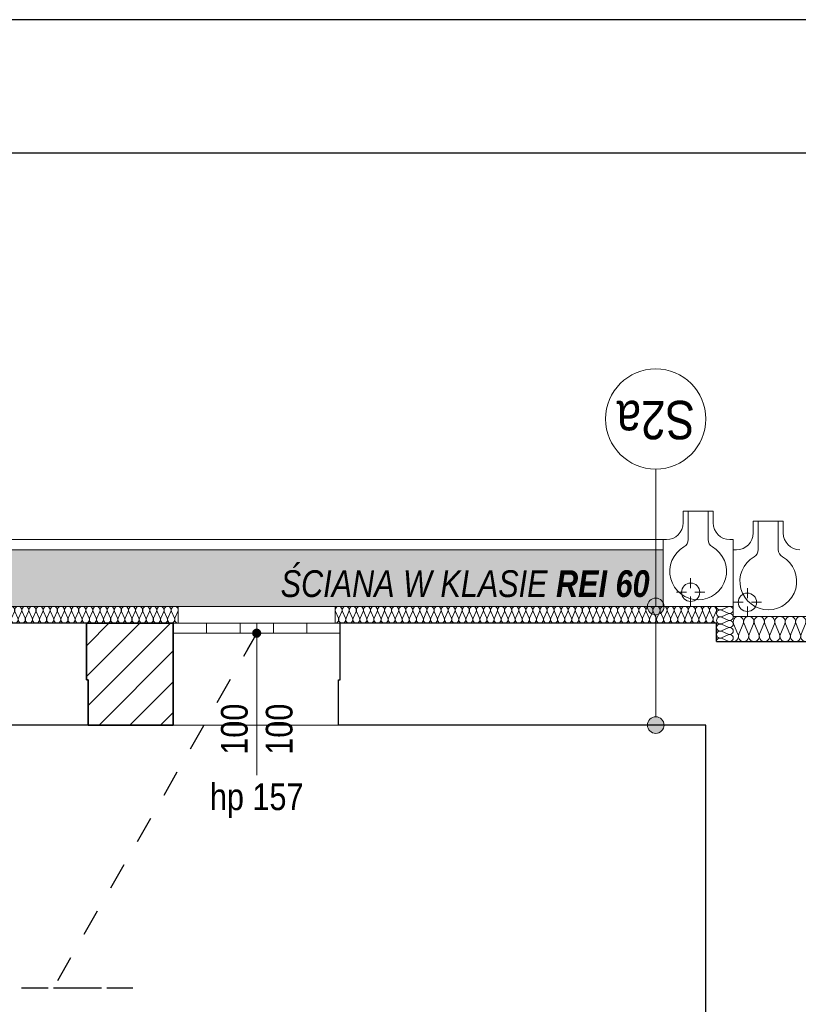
# Model space of a CAD drawing. Extents: x -543332 to -314699, y -9028 to 155584.
# Tile 18 of 256: x -493058 to -488393, y 42765 to 48661. Entities that reach past the tile are written whole.
import ezdxf

# ---------------------------------------------------------------- set-up
doc = ezdxf.new("R2010")
doc.units = 0
doc.header["$MEASUREMENT"] = 0
doc.linetypes.add('Przerywana', pattern=[320, 160, -160])
doc.layers.get('0').update_dxf_attribs({"color": 8})
for name, color, linetype in [('$ IE Tabela', 7, 'Continuous'), ('Arch ocieplenie', 8, 'Continuous'), ('Arch opisy', 8, 'Continuous'), ('Arch zmurowania', 8, 'Continuous')]:
    doc.layers.add(name, color=color, linetype=linetype)
for name, color, linetype, lineweight in [('Arch ocieplenie_Nr_Pióra__44', 8, 'Continuous', 9), ('Arch okna_Nr_Pióra__82', 8, 'Continuous', 20), ('Arch okna_Nr_Pióra__9', 8, 'Continuous', 9), ('Arch opisy_Nr_Pióra__1', 8, 'Continuous', 25), ('Arch opisy_Nr_Pióra__21', 8, 'Continuous', 9), ('Arch teren_Nr_Pióra__5', 8, 'Continuous', 13), ('Arch teren_Nr_Pióra__9', 8, 'Continuous', 9), ('Arch wykończenie_Nr_Pióra__3', 8, 'Continuous', 18), ('Arch zmurowania_Nr_Pióra__21', 8, 'Continuous', 9), ('Arch zmurowania_Nr_Pióra__27', 8, 'Continuous', 35), ('INWENT DACH_Nr_Pióra__21', 8, 'Continuous', 9), ('INWENT WYMIARY_Nr_Pióra__21', 8, 'Continuous', 9), ('INWENT. OKNA_Nr_Pióra__21', 8, 'Continuous', 9), ('INWENT. OKNA_Nr_Pióra__5', 8, 'Continuous', 13), ('INWENT.ŚCIANY_Nr_Pióra__1', 8, 'Continuous', 25), ('INWENT.ŚCIANY_Nr_Pióra__21', 8, 'Continuous', 9)]:
    doc.layers.add(name, color=color, linetype=linetype, lineweight=lineweight)
doc.styles.add('GENERATED_STYLE_1', font='ARIALN.TTF')
doc.styles.add('GENERATED_STYLE_7', font='ARIALN.TTF')
doc.dimstyles.new('GENERATED_STYLE__11', dxfattribs={"dimtxt": 0.18, "dimasz": 109.44, "dimexe": 0.18, "dimexo": 0.0625, "dimgap": 0.09, "dimtad": 0, "dimtih": 1, "dimtoh": 1, "dimdec": 4, "dimzin": 0, "dimdsep": 46, "dimcen": 0.09, "dimadec": 0, "dimazin": 0, "dimtfac": 1, "dimtdec": 4, "dimtmove": 0, "dimatfit": 3, "dimldrblk": 'ARROWHEAD_11', "dimfxl": 1, "dimtolj": 1, "dimtzin": 0, "dimarcsym": 0})
pattern_1 = [(45, (0, 0), (-91.923878, 91.923878), [])]

# ---------------------------------------------------------------- blocks, each defined once
blk = doc.blocks.new('Izolacja cieplna 14_61', base_point=(-488783.3, 44937.6))
at = {"layer": 'Arch ocieplenie_Nr_Pióra__44', "linetype": 'Continuous'}
for p, q in [((-488780.7, 45042.9), (-488754.8, 44982.3)), ((-488749.6, 44982.3), (-488723.7, 45042.9)), ((-488718.5, 45042.9), (-488692.6, 44982.3)), ((-488687.3, 44982.3), (-488661.4, 45042.9)), ((-488656.2, 45042.9), (-488630.3, 44982.3)), ((-488625.1, 44982.3), (-488599.2, 45042.9)), ((-488594, 45042.9), (-488568.1, 44982.3)), ((-488562.8, 44982.3), (-488536.9, 45042.9)), ((-488531.7, 45042.9), (-488505.8, 44982.3)), ((-488500.6, 44982.3), (-488474.7, 45042.9)), ((-488469.5, 45042.9), (-488443.6, 44982.3)), ((-488438.3, 44982.3), (-488412.4, 45042.9)), ((-488407.2, 45042.9), (-488381.3, 44982.3)), ((-488376.1, 44982.3), (-488350.2, 45042.9)), ((-488345, 45042.9), (-488319.1, 44982.3)), ((-488313.8, 44982.3), (-488287.9, 45042.9)), ((-488282.7, 45042.9), (-488256.8, 44982.3)), ((-488251.6, 44982.3), (-488225.7, 45042.9)), ((-488220.5, 45042.9), (-488194.6, 44982.3)), ((-488189.3, 44982.3), (-488163.4, 45042.9)), ((-488158.2, 45042.9), (-488132.3, 44982.3)), ((-488127.1, 44982.3), (-488101.2, 45042.9)), ((-488096, 45042.9), (-488070.1, 44982.3)), ((-488064.8, 44982.3), (-488038.9, 45042.9)), ((-488033.7, 45042.9), (-488007.8, 44982.3)), ((-488002.6, 44982.3), (-487976.7, 45042.9)), ((-487971.5, 45042.9), (-487945.6, 44982.3)), ((-487940.3, 44982.3), (-487914.4, 45042.9)), ((-487909.2, 45042.9), (-487883.3, 44982.3)), ((-487878.1, 44982.3), (-487852.2, 45042.9)), ((-487847, 45042.9), (-487821.1, 44982.3)), ((-487815.8, 44982.3), (-487789.9, 45042.9)), ((-487784.7, 45042.9), (-487758.8, 44982.3)), ((-487753.6, 44982.3), (-487727.7, 45042.9)), ((-487722.5, 45042.9), (-487696.6, 44982.3)), ((-487691.3, 44982.3), (-487665.4, 45042.9)), ((-487660.2, 45042.9), (-487634.3, 44982.3)), ((-487629.1, 44982.3), (-487603.2, 45042.9)), ((-487598, 45042.9), (-487572.1, 44982.3)), ((-487566.8, 44982.3), (-487540.9, 45042.9))]:
    blk.add_line(p, q, dxfattribs=at)
for centre, start_param, end_param in [((-488752.2, 45055.7), 4.299595, 8.266775), ((-488690, 45055.7), 4.299595, 8.266775), ((-488627.7, 45055.7), 4.299595, 8.266775), ((-488565.5, 45055.7), 4.299595, 8.266775), ((-488503.2, 45055.7), 4.299595, 8.266775), ((-488441, 45055.7), 4.299595, 8.266775), ((-488378.7, 45055.7), 4.299595, 8.266775), ((-488316.5, 45055.7), 4.299595, 8.266775), ((-488254.2, 45055.7), 4.299595, 8.266775), ((-488192, 45055.7), 4.299595, 8.266775), ((-488129.7, 45055.7), 4.299595, 8.266775), ((-488067.5, 45055.7), 4.299595, 8.266775), ((-488005.2, 45055.7), 4.299595, 8.266775), ((-487943, 45055.7), 4.299595, 8.266775), ((-487880.7, 45055.7), 4.299595, 8.266775), ((-487818.5, 45055.7), 4.299595, 8.266775), ((-487756.2, 45055.7), 4.299595, 8.266775), ((-487694, 45055.7), 4.299595, 8.266775), ((-487631.7, 45055.7), 4.299595, 8.266775), ((-487569.5, 45055.7), 4.299595, 8.266775), ((-488783.3, 44969.5), 3.141593, 5.125182), ((-488721.1, 44969.5), 1.158004, 5.125183), ((-488658.8, 44969.5), 1.158004, 5.125183), ((-488596.6, 44969.5), 1.158004, 5.125183), ((-488534.3, 44969.5), 1.158004, 5.125183), ((-488472.1, 44969.5), 1.158004, 5.125183), ((-488409.8, 44969.5), 1.158004, 5.125183), ((-488347.6, 44969.5), 1.158004, 5.125183), ((-488285.3, 44969.5), 1.158004, 5.125183), ((-488223.1, 44969.5), 1.158004, 5.125183), ((-488160.8, 44969.5), 1.158004, 5.125183), ((-488098.6, 44969.5), 1.158004, 5.125183), ((-488036.3, 44969.5), 1.158004, 5.125183), ((-487974.1, 44969.5), 1.158004, 5.125183), ((-487911.8, 44969.5), 1.158004, 5.125183), ((-487849.6, 44969.5), 1.158004, 5.125183), ((-487787.3, 44969.5), 1.158004, 5.125183), ((-487725.1, 44969.5), 1.158004, 5.125183), ((-487662.8, 44969.5), 1.158004, 5.125183), ((-487600.6, 44969.5), 1.158004, 5.125183), ((-487538.3, 44969.5), 1.158004, 3.141593)]:
    blk.add_ellipse(centre, major_axis=(0, 31.9), ratio=0.975653, start_param=start_param, end_param=end_param, dxfattribs=at)
blk = doc.blocks.new('Izolacja cieplna 14_62', base_point=(-491168.3, 45047.6))
at = {"layer": 'Arch ocieplenie_Nr_Pióra__44', "linetype": 'Continuous'}
for p, q in [((-491166.5, 45117.8), (-491148.9, 45077.4)), ((-491145.4, 45077.4), (-491127.8, 45117.8)), ((-491124.2, 45117.8), (-491106.6, 45077.4)), ((-491103.1, 45077.4), (-491085.5, 45117.8)), ((-491081.9, 45117.8), (-491064.3, 45077.4)), ((-491060.8, 45077.4), (-491043.2, 45117.8)), ((-491039.6, 45117.8), (-491022, 45077.4)), ((-491018.4, 45077.4), (-491000.8, 45117.8)), ((-490997.3, 45117.8), (-490979.7, 45077.4)), ((-490976.1, 45077.4), (-490958.5, 45117.8)), ((-490955, 45117.8), (-490937.4, 45077.4)), ((-490933.8, 45077.4), (-490916.2, 45117.8)), ((-490912.7, 45117.8), (-490895.1, 45077.4)), ((-490891.5, 45077.4), (-490873.9, 45117.8)), ((-490870.3, 45117.8), (-490852.7, 45077.4)), ((-490849.2, 45077.4), (-490831.6, 45117.8)), ((-490828, 45117.8), (-490810.4, 45077.4)), ((-490806.9, 45077.4), (-490789.3, 45117.8)), ((-490785.7, 45117.8), (-490768.1, 45077.4)), ((-490764.6, 45077.4), (-490747, 45117.8)), ((-490743.4, 45117.8), (-490725.8, 45077.4)), ((-490722.2, 45077.4), (-490704.6, 45117.8)), ((-490701.1, 45117.8), (-490683.5, 45077.4)), ((-490679.9, 45077.4), (-490662.3, 45117.8)), ((-490658.8, 45117.8), (-490641.2, 45077.4)), ((-490637.6, 45077.4), (-490620, 45117.8)), ((-490616.5, 45117.8), (-490598.9, 45077.4)), ((-490595.3, 45077.4), (-490577.7, 45117.8)), ((-490574.1, 45117.8), (-490556.5, 45077.4)), ((-490553, 45077.4), (-490535.4, 45117.8)), ((-490531.8, 45117.8), (-490514.2, 45077.4)), ((-490510.7, 45077.4), (-490493.1, 45117.8)), ((-490489.5, 45117.8), (-490471.9, 45077.4)), ((-490468.4, 45077.4), (-490450.8, 45117.8)), ((-490447.2, 45117.8), (-490429.6, 45077.4)), ((-490426, 45077.4), (-490408.4, 45117.8)), ((-490404.9, 45117.8), (-490387.3, 45077.4)), ((-490383.7, 45077.4), (-490366.1, 45117.8)), ((-490362.6, 45117.8), (-490345, 45077.4)), ((-490341.4, 45077.4), (-490323.8, 45117.8)), ((-490320.3, 45117.8), (-490302.6, 45077.4)), ((-490299.1, 45077.4), (-490281.5, 45117.8)), ((-490277.9, 45117.8), (-490260.3, 45077.4)), ((-490256.8, 45077.4), (-490239.2, 45117.8)), ((-490235.6, 45117.8), (-490218, 45077.4)), ((-490214.5, 45077.4), (-490196.9, 45117.8)), ((-490193.3, 45117.8), (-490175.7, 45077.4)), ((-490172.2, 45077.4), (-490154.5, 45117.8)), ((-490151, 45117.8), (-490133.4, 45077.4)), ((-490129.8, 45077.4), (-490112.2, 45117.8)), ((-490108.7, 45117.8), (-490091.1, 45077.4)), ((-490087.5, 45077.4), (-490069.9, 45117.8)), ((-490066.4, 45117.8), (-490048.8, 45077.4)), ((-490045.2, 45077.4), (-490027.6, 45117.8)), ((-490024, 45117.8), (-490006.4, 45077.4)), ((-490002.9, 45077.4), (-489985.3, 45117.8)), ((-489981.7, 45117.8), (-489964.1, 45077.4)), ((-489960.6, 45077.4), (-489943, 45117.8)), ((-489939.4, 45117.8), (-489921.8, 45077.4)), ((-489918.3, 45077.4), (-489900.7, 45117.8)), ((-489897.1, 45117.8), (-489879.5, 45077.4)), ((-489875.9, 45077.4), (-489858.3, 45117.8)), ((-489854.8, 45117.8), (-489837.2, 45077.4)), ((-489833.6, 45077.4), (-489816, 45117.8)), ((-489812.5, 45117.8), (-489794.9, 45077.4)), ((-489791.3, 45077.4), (-489773.7, 45117.8)), ((-489770.2, 45117.8), (-489752.6, 45077.4)), ((-489749, 45077.4), (-489731.4, 45117.8)), ((-489727.8, 45117.8), (-489710.2, 45077.4)), ((-489706.7, 45077.4), (-489689.1, 45117.8)), ((-489685.5, 45117.8), (-489667.9, 45077.4)), ((-489664.4, 45077.4), (-489646.8, 45117.8)), ((-489643.2, 45117.8), (-489625.6, 45077.4)), ((-489622.1, 45077.4), (-489604.5, 45117.8)), ((-489600.9, 45117.8), (-489583.3, 45077.4)), ((-489579.7, 45077.4), (-489562.1, 45117.8)), ((-489558.6, 45117.8), (-489541, 45077.4)), ((-489537.4, 45077.4), (-489519.8, 45117.8)), ((-489516.3, 45117.8), (-489498.7, 45077.4)), ((-489495.1, 45077.4), (-489477.5, 45117.8)), ((-489474, 45117.8), (-489456.4, 45077.4)), ((-489452.8, 45077.4), (-489435.2, 45117.8)), ((-489431.6, 45117.8), (-489414, 45077.4)), ((-489410.5, 45077.4), (-489392.9, 45117.8)), ((-489389.3, 45117.8), (-489371.7, 45077.4)), ((-489368.2, 45077.4), (-489350.6, 45117.8)), ((-489347, 45117.8), (-489329.4, 45077.4)), ((-489325.9, 45077.4), (-489308.3, 45117.8)), ((-489304.7, 45117.8), (-489287.1, 45077.4)), ((-489283.5, 45077.4), (-489265.9, 45117.8)), ((-489262.4, 45117.8), (-489244.8, 45077.4)), ((-489241.2, 45077.4), (-489223.6, 45117.8)), ((-489220.1, 45117.8), (-489202.5, 45077.4)), ((-489198.9, 45077.4), (-489181.3, 45117.8)), ((-489177.8, 45117.8), (-489160.1, 45077.4)), ((-489156.6, 45077.4), (-489139, 45117.8)), ((-489135.4, 45117.8), (-489117.8, 45077.4)), ((-489114.3, 45077.4), (-489096.7, 45117.8)), ((-489093.1, 45117.8), (-489075.5, 45077.4)), ((-489072, 45077.4), (-489054.4, 45117.8)), ((-489050.8, 45117.8), (-489033.2, 45077.4)), ((-489029.7, 45077.4), (-489012, 45117.8)), ((-489008.5, 45117.8), (-488990.9, 45077.4)), ((-488987.3, 45077.4), (-488969.7, 45117.8)), ((-488966.2, 45117.8), (-488948.6, 45077.4)), ((-488945, 45077.4), (-488927.4, 45117.8)), ((-488923.9, 45117.8), (-488906.3, 45077.4)), ((-488902.7, 45077.4), (-488885.1, 45117.8))]:
    blk.add_line(p, q, dxfattribs=at)
for centre, start_param, end_param in [((-491147.2, 45126.4), 4.299595, 8.266775), ((-491104.9, 45126.4), 4.299595, 8.266775), ((-491062.5, 45126.4), 4.299595, 8.266775), ((-491020.2, 45126.4), 4.299595, 8.266775), ((-490977.9, 45126.4), 4.299595, 8.266775), ((-490935.6, 45126.4), 4.299595, 8.266775), ((-490893.3, 45126.4), 4.299595, 8.266775), ((-490851, 45126.4), 4.299595, 8.266775), ((-490808.6, 45126.4), 4.299595, 8.266775), ((-490766.3, 45126.4), 4.299595, 8.266775), ((-490724, 45126.4), 4.299595, 8.266775), ((-490681.7, 45126.4), 4.299595, 8.266775), ((-490639.4, 45126.4), 4.299595, 8.266775), ((-490597.1, 45126.4), 4.299595, 8.266775), ((-490554.8, 45126.4), 4.299595, 8.266775), ((-490512.4, 45126.4), 4.299595, 8.266775), ((-490470.1, 45126.4), 4.299595, 8.266775), ((-490427.8, 45126.4), 4.299595, 8.266775), ((-490385.5, 45126.4), 4.299595, 8.266775), ((-490343.2, 45126.4), 4.299595, 8.266775), ((-490300.9, 45126.4), 4.299595, 8.266775), ((-490258.6, 45126.4), 4.299595, 8.266775), ((-490216.2, 45126.4), 4.299595, 8.266775), ((-490173.9, 45126.4), 4.299595, 8.266775), ((-490131.6, 45126.4), 4.299595, 8.266775), ((-490089.3, 45126.4), 4.299595, 8.266775), ((-490047, 45126.4), 4.299595, 8.266775), ((-490004.7, 45126.4), 4.299595, 8.266775), ((-489962.4, 45126.4), 4.299595, 8.266775), ((-489920, 45126.4), 4.299595, 8.266775), ((-489877.7, 45126.4), 4.299595, 8.266775), ((-489835.4, 45126.4), 4.299595, 8.266775), ((-489793.1, 45126.4), 4.299595, 8.266775), ((-489750.8, 45126.4), 4.299595, 8.266775), ((-489708.5, 45126.4), 4.299595, 8.266775), ((-489666.1, 45126.4), 4.299595, 8.266775), ((-489623.8, 45126.4), 4.299595, 8.266775), ((-489581.5, 45126.4), 4.299595, 8.266775), ((-489539.2, 45126.4), 4.299595, 8.266775), ((-489496.9, 45126.4), 4.299595, 8.266775), ((-489454.6, 45126.4), 4.299595, 8.266775), ((-489412.3, 45126.4), 4.299595, 8.266775), ((-489369.9, 45126.4), 4.299595, 8.266775), ((-489327.6, 45126.4), 4.299595, 8.266775), ((-489285.3, 45126.4), 4.299595, 8.266775), ((-489243, 45126.4), 4.299595, 8.266775), ((-489200.7, 45126.4), 4.299595, 8.266775), ((-489158.4, 45126.4), 4.299595, 8.266775), ((-489116.1, 45126.4), 4.299595, 8.266775), ((-489073.7, 45126.4), 4.299595, 8.266775), ((-489031.4, 45126.4), 4.299595, 8.266775), ((-488989.1, 45126.4), 4.299595, 8.266775), ((-488946.8, 45126.4), 4.299595, 8.266775), ((-488904.5, 45126.4), 4.299595, 8.266775), ((-491168.3, 45068.9), 3.141593, 5.125182), ((-491126, 45068.9), 1.158004, 5.125183), ((-491083.7, 45068.9), 1.158004, 5.125183), ((-491041.4, 45068.9), 1.158004, 5.125183), ((-490999.1, 45068.9), 1.158004, 5.125183), ((-490956.8, 45068.9), 1.158004, 5.125183), ((-490914.4, 45068.9), 1.158004, 5.125183), ((-490872.1, 45068.9), 1.158004, 5.125183), ((-490829.8, 45068.9), 1.158004, 5.125183), ((-490787.5, 45068.9), 1.158004, 5.125183), ((-490745.2, 45068.9), 1.158004, 5.125183), ((-490702.9, 45068.9), 1.158004, 5.125183), ((-490660.5, 45068.9), 1.158004, 5.125183), ((-490618.2, 45068.9), 1.158004, 5.125183), ((-490575.9, 45068.9), 1.158004, 5.125183), ((-490533.6, 45068.9), 1.158004, 5.125183), ((-490491.3, 45068.9), 1.158004, 5.125183), ((-490449, 45068.9), 1.158004, 5.125183), ((-490406.7, 45068.9), 1.158004, 5.125183), ((-490364.3, 45068.9), 1.158004, 5.125183), ((-490322, 45068.9), 1.158004, 5.125183), ((-490279.7, 45068.9), 1.158004, 5.125183), ((-490237.4, 45068.9), 1.158004, 5.125183), ((-490195.1, 45068.9), 1.158004, 5.125183), ((-490152.8, 45068.9), 1.158004, 5.125183), ((-490110.5, 45068.9), 1.158004, 5.125183), ((-490068.1, 45068.9), 1.158004, 5.125183), ((-490025.8, 45068.9), 1.158004, 5.125183), ((-489983.5, 45068.9), 1.158004, 5.125183), ((-489941.2, 45068.9), 1.158004, 5.125183), ((-489898.9, 45068.9), 1.158004, 5.125183), ((-489856.6, 45068.9), 1.158004, 5.125183), ((-489814.3, 45068.9), 1.158004, 5.125183), ((-489771.9, 45068.9), 1.158004, 5.125183), ((-489729.6, 45068.9), 1.158004, 5.125183), ((-489687.3, 45068.9), 1.158004, 5.125183), ((-489645, 45068.9), 1.158004, 5.125183), ((-489602.7, 45068.9), 1.158004, 5.125183), ((-489560.4, 45068.9), 1.158004, 5.125183), ((-489518, 45068.9), 1.158004, 5.125183), ((-489475.7, 45068.9), 1.158004, 5.125183), ((-489433.4, 45068.9), 1.158004, 5.125183), ((-489391.1, 45068.9), 1.158004, 5.125183), ((-489348.8, 45068.9), 1.158004, 5.125183), ((-489306.5, 45068.9), 1.158004, 5.125183), ((-489264.2, 45068.9), 1.158004, 5.125183), ((-489221.8, 45068.9), 1.158004, 5.125183), ((-489179.5, 45068.9), 1.158004, 5.125183), ((-489137.2, 45068.9), 1.158004, 5.125183), ((-489094.9, 45068.9), 1.158004, 5.125183), ((-489052.6, 45068.9), 1.158004, 5.125183), ((-489010.3, 45068.9), 1.158004, 5.125183), ((-488968, 45068.9), 1.158004, 5.125183), ((-488925.6, 45068.9), 1.158004, 5.125183), ((-488883.3, 45068.9), 1.158004, 3.141593)]:
    blk.add_ellipse(centre, major_axis=(0, 21.3), ratio=0.994809, start_param=start_param, end_param=end_param, dxfattribs=at)
blk = doc.blocks.new('Izolacja cieplna 14_63', base_point=(-488883.3, 45147.6))
at = {"layer": 'Arch ocieplenie_Nr_Pióra__44', "linetype": 'Continuous'}
for p, q in [((-488813.1, 45145.9), (-488853.5, 45128.4)), ((-488853.5, 45124.9), (-488813.1, 45107.4)), ((-488813.1, 45103.9), (-488853.5, 45086.4)), ((-488853.5, 45082.9), (-488813.1, 45065.4)), ((-488813.1, 45061.9), (-488853.5, 45044.4)), ((-488853.5, 45040.9), (-488813.1, 45023.4)), ((-488813.1, 45019.9), (-488853.5, 45002.4)), ((-488853.5, 44998.9), (-488813.1, 44981.4)), ((-488813.1, 44977.9), (-488853.5, 44960.4)), ((-488853.5, 44956.9), (-488813.1, 44939.4))]:
    blk.add_line(p, q, dxfattribs=at)
for centre, start_param, end_param in [((-488862.1, 45105.6), 1.158004, 5.125183), ((-488862.1, 45147.6), 3.141593, 5.125182), ((-488804.6, 45126.6), 4.299595, 8.266775), ((-488804.6, 45084.6), 4.299595, 8.266775), ((-488862.1, 45063.6), 1.158004, 5.125183), ((-488862.1, 45021.6), 1.158004, 5.125183), ((-488804.6, 45042.6), 4.299595, 8.266775), ((-488862.1, 44979.6), 1.158004, 5.125183), ((-488804.6, 45000.6), 4.299595, 8.266775), ((-488862.1, 44937.6), 1.158004, 3.141593), ((-488804.6, 44958.6), 4.299595, 8.266775)]:
    blk.add_ellipse(centre, major_axis=(21.3, 0), ratio=0.987408, start_param=start_param, end_param=end_param, dxfattribs=at)
blk = doc.blocks.new('Izolacja cieplna 14_64', base_point=(-495048.3, 45047.6))
at = {"layer": 'Arch ocieplenie_Nr_Pióra__44', "linetype": 'Continuous'}
for p, q in [((-495046.5, 45117.8), (-495028.8, 45077.4)), ((-495025.2, 45077.4), (-495007.5, 45117.8)), ((-495003.9, 45117.8), (-494986.2, 45077.4)), ((-494982.6, 45077.4), (-494964.9, 45117.8)), ((-494961.3, 45117.8), (-494943.6, 45077.4)), ((-494940, 45077.4), (-494922.3, 45117.8)), ((-494918.7, 45117.8), (-494901, 45077.4)), ((-494897.4, 45077.4), (-494879.7, 45117.8)), ((-494876.1, 45117.8), (-494858.4, 45077.4)), ((-494854.8, 45077.4), (-494837.1, 45117.8)), ((-494833.5, 45117.8), (-494815.8, 45077.4)), ((-494812.2, 45077.4), (-494794.5, 45117.8)), ((-494790.9, 45117.8), (-494773.2, 45077.4)), ((-494769.6, 45077.4), (-494751.9, 45117.8)), ((-494748.3, 45117.8), (-494730.5, 45077.4)), ((-494727, 45077.4), (-494709.2, 45117.8)), ((-494705.7, 45117.8), (-494687.9, 45077.4)), ((-494684.4, 45077.4), (-494666.6, 45117.8)), ((-494663.1, 45117.8), (-494645.3, 45077.4)), ((-494641.8, 45077.4), (-494624, 45117.8)), ((-494620.4, 45117.8), (-494602.7, 45077.4)), ((-494599.1, 45077.4), (-494581.4, 45117.8)), ((-494577.8, 45117.8), (-494560.1, 45077.4)), ((-494556.5, 45077.4), (-494538.8, 45117.8)), ((-494535.2, 45117.8), (-494517.5, 45077.4)), ((-494513.9, 45077.4), (-494496.2, 45117.8)), ((-494492.6, 45117.8), (-494474.9, 45077.4)), ((-494471.3, 45077.4), (-494453.6, 45117.8)), ((-494450, 45117.8), (-494432.3, 45077.4)), ((-494428.7, 45077.4), (-494411, 45117.8)), ((-494407.4, 45117.8), (-494389.7, 45077.4)), ((-494386.1, 45077.4), (-494368.4, 45117.8)), ((-494364.8, 45117.8), (-494347.1, 45077.4)), ((-494343.5, 45077.4), (-494325.8, 45117.8)), ((-494322.2, 45117.8), (-494304.5, 45077.4)), ((-494300.9, 45077.4), (-494283.2, 45117.8)), ((-494279.6, 45117.8), (-494261.9, 45077.4)), ((-494258.3, 45077.4), (-494240.6, 45117.8)), ((-494237, 45117.8), (-494219.2, 45077.4)), ((-494215.7, 45077.4), (-494197.9, 45117.8)), ((-494194.4, 45117.8), (-494176.6, 45077.4)), ((-494173.1, 45077.4), (-494155.3, 45117.8)), ((-494151.8, 45117.8), (-494134, 45077.4)), ((-494130.4, 45077.4), (-494112.7, 45117.8)), ((-494109.1, 45117.8), (-494091.4, 45077.4)), ((-494087.8, 45077.4), (-494070.1, 45117.8)), ((-494066.5, 45117.8), (-494048.8, 45077.4)), ((-494045.2, 45077.4), (-494027.5, 45117.8)), ((-494023.9, 45117.8), (-494006.2, 45077.4)), ((-494002.6, 45077.4), (-493984.9, 45117.8)), ((-493981.3, 45117.8), (-493963.6, 45077.4)), ((-493960, 45077.4), (-493942.3, 45117.8)), ((-493938.7, 45117.8), (-493921, 45077.4)), ((-493917.4, 45077.4), (-493899.7, 45117.8)), ((-493896.1, 45117.8), (-493878.4, 45077.4)), ((-493874.8, 45077.4), (-493857.1, 45117.8)), ((-493853.5, 45117.8), (-493835.8, 45077.4)), ((-493832.2, 45077.4), (-493814.5, 45117.8)), ((-493810.9, 45117.8), (-493793.2, 45077.4)), ((-493789.6, 45077.4), (-493771.9, 45117.8)), ((-493768.3, 45117.8), (-493750.5, 45077.4)), ((-493747, 45077.4), (-493729.2, 45117.8)), ((-493725.7, 45117.8), (-493707.9, 45077.4)), ((-493704.4, 45077.4), (-493686.6, 45117.8)), ((-493683.1, 45117.8), (-493665.3, 45077.4)), ((-493661.8, 45077.4), (-493644, 45117.8)), ((-493640.4, 45117.8), (-493622.7, 45077.4)), ((-493619.1, 45077.4), (-493601.4, 45117.8)), ((-493597.8, 45117.8), (-493580.1, 45077.4)), ((-493576.5, 45077.4), (-493558.8, 45117.8)), ((-493555.2, 45117.8), (-493537.5, 45077.4)), ((-493533.9, 45077.4), (-493516.2, 45117.8)), ((-493512.6, 45117.8), (-493494.9, 45077.4)), ((-493491.3, 45077.4), (-493473.6, 45117.8)), ((-493470, 45117.8), (-493452.3, 45077.4)), ((-493448.7, 45077.4), (-493431, 45117.8)), ((-493427.4, 45117.8), (-493409.7, 45077.4)), ((-493406.1, 45077.4), (-493388.4, 45117.8)), ((-493384.8, 45117.8), (-493367.1, 45077.4)), ((-493363.5, 45077.4), (-493345.8, 45117.8)), ((-493342.2, 45117.8), (-493324.5, 45077.4)), ((-493320.9, 45077.4), (-493303.2, 45117.8)), ((-493299.6, 45117.8), (-493281.9, 45077.4)), ((-493278.3, 45077.4), (-493260.6, 45117.8)), ((-493257, 45117.8), (-493239.2, 45077.4)), ((-493235.7, 45077.4), (-493217.9, 45117.8)), ((-493214.4, 45117.8), (-493196.6, 45077.4)), ((-493193.1, 45077.4), (-493175.3, 45117.8)), ((-493171.8, 45117.8), (-493154, 45077.4)), ((-493150.4, 45077.4), (-493132.7, 45117.8)), ((-493129.1, 45117.8), (-493111.4, 45077.4)), ((-493107.8, 45077.4), (-493090.1, 45117.8)), ((-493086.5, 45117.8), (-493068.8, 45077.4)), ((-493065.2, 45077.4), (-493047.5, 45117.8)), ((-493043.9, 45117.8), (-493026.2, 45077.4)), ((-493022.6, 45077.4), (-493004.9, 45117.8)), ((-493001.3, 45117.8), (-492983.6, 45077.4)), ((-492980, 45077.4), (-492962.3, 45117.8)), ((-492958.7, 45117.8), (-492941, 45077.4)), ((-492937.4, 45077.4), (-492919.7, 45117.8)), ((-492916.1, 45117.8), (-492898.4, 45077.4)), ((-492894.8, 45077.4), (-492877.1, 45117.8)), ((-492873.5, 45117.8), (-492855.8, 45077.4)), ((-492852.2, 45077.4), (-492834.5, 45117.8)), ((-492830.9, 45117.8), (-492813.2, 45077.4)), ((-492809.6, 45077.4), (-492791.9, 45117.8)), ((-492788.3, 45117.8), (-492770.5, 45077.4)), ((-492767, 45077.4), (-492749.2, 45117.8)), ((-492745.7, 45117.8), (-492727.9, 45077.4)), ((-492724.4, 45077.4), (-492706.6, 45117.8)), ((-492703.1, 45117.8), (-492685.3, 45077.4)), ((-492681.8, 45077.4), (-492664, 45117.8)), ((-492660.4, 45117.8), (-492642.7, 45077.4)), ((-492639.1, 45077.4), (-492621.4, 45117.8)), ((-492617.8, 45117.8), (-492600.1, 45077.4)), ((-492596.5, 45077.4), (-492578.8, 45117.8)), ((-492575.2, 45117.8), (-492557.5, 45077.4)), ((-492553.9, 45077.4), (-492536.2, 45117.8)), ((-492532.6, 45117.8), (-492514.9, 45077.4)), ((-492511.3, 45077.4), (-492493.6, 45117.8)), ((-492490, 45117.8), (-492472.3, 45077.4)), ((-492468.7, 45077.4), (-492451, 45117.8)), ((-492447.4, 45117.8), (-492429.7, 45077.4)), ((-492426.1, 45077.4), (-492408.4, 45117.8)), ((-492404.8, 45117.8), (-492387.1, 45077.4)), ((-492383.5, 45077.4), (-492365.8, 45117.8)), ((-492362.2, 45117.8), (-492344.5, 45077.4)), ((-492340.9, 45077.4), (-492323.2, 45117.8)), ((-492319.6, 45117.8), (-492301.9, 45077.4)), ((-492298.3, 45077.4), (-492280.6, 45117.8)), ((-492277, 45117.8), (-492259.2, 45077.4)), ((-492255.7, 45077.4), (-492237.9, 45117.8)), ((-492234.4, 45117.8), (-492216.6, 45077.4)), ((-492213.1, 45077.4), (-492195.3, 45117.8)), ((-492191.8, 45117.8), (-492174, 45077.4)), ((-492170.4, 45077.4), (-492152.7, 45117.8)), ((-492149.1, 45117.8), (-492131.4, 45077.4)), ((-492127.8, 45077.4), (-492110.1, 45117.8))]:
    blk.add_line(p, q, dxfattribs=at)
for centre, start_param, end_param in [((-495027, 45126.4), 5.870392, 9.837571), ((-494984.4, 45126.4), 5.870392, 9.837571), ((-494941.8, 45126.4), 5.870392, 9.837571), ((-494899.2, 45126.4), 5.870392, 9.837571), ((-494856.6, 45126.4), 5.870392, 9.837571), ((-494814, 45126.4), 5.870392, 9.837571), ((-494771.4, 45126.4), 5.870392, 9.837571), ((-494728.8, 45126.4), 5.870392, 9.837571), ((-494686.2, 45126.4), 5.870392, 9.837571), ((-494643.5, 45126.4), 5.870392, 9.837571), ((-494600.9, 45126.4), 5.870392, 9.837571), ((-494558.3, 45126.4), 5.870392, 9.837571), ((-494515.7, 45126.4), 5.870392, 9.837571), ((-494473.1, 45126.4), 5.870392, 9.837571), ((-494430.5, 45126.4), 5.870392, 9.837571), ((-494387.9, 45126.4), 5.870392, 9.837571), ((-494345.3, 45126.4), 5.870392, 9.837571), ((-494302.7, 45126.4), 5.870392, 9.837571), ((-494260.1, 45126.4), 5.870392, 9.837571), ((-494217.5, 45126.4), 5.870392, 9.837571), ((-494174.8, 45126.4), 5.870392, 9.837571), ((-494132.2, 45126.4), 5.870392, 9.837571), ((-494089.6, 45126.4), 5.870392, 9.837571), ((-494047, 45126.4), 5.870392, 9.837571), ((-494004.4, 45126.4), 5.870392, 9.837571), ((-493961.8, 45126.4), 5.870392, 9.837571), ((-493919.2, 45126.4), 5.870392, 9.837571), ((-493876.6, 45126.4), 5.870392, 9.837571), ((-493834, 45126.4), 5.870392, 9.837571), ((-493791.4, 45126.4), 5.870392, 9.837571), ((-493748.8, 45126.4), 5.870392, 9.837571), ((-493706.2, 45126.4), 5.870392, 9.837571), ((-493663.5, 45126.4), 5.870392, 9.837571), ((-493620.9, 45126.4), 5.870392, 9.837571), ((-493578.3, 45126.4), 5.870392, 9.837571), ((-493535.7, 45126.4), 5.870392, 9.837571), ((-493493.1, 45126.4), 5.870392, 9.837571), ((-493450.5, 45126.4), 5.870392, 9.837571), ((-493407.9, 45126.4), 5.870392, 9.837571), ((-493365.3, 45126.4), 5.870392, 9.837571), ((-493322.7, 45126.4), 5.870392, 9.837571), ((-493280.1, 45126.4), 5.870392, 9.837571), ((-493237.5, 45126.4), 5.870392, 9.837571), ((-493194.8, 45126.4), 5.870392, 9.837571), ((-493152.2, 45126.4), 5.870392, 9.837571), ((-493109.6, 45126.4), 5.870392, 9.837571), ((-493067, 45126.4), 5.870392, 9.837571), ((-493024.4, 45126.4), 5.870392, 9.837571), ((-492981.8, 45126.4), 5.870392, 9.837571), ((-492939.2, 45126.4), 5.870392, 9.837571), ((-492896.6, 45126.4), 5.870392, 9.837571), ((-492854, 45126.4), 5.870392, 9.837571), ((-492811.4, 45126.4), 5.870392, 9.837571), ((-492768.8, 45126.4), 5.870392, 9.837571), ((-492726.2, 45126.4), 5.870392, 9.837571), ((-492683.5, 45126.4), 5.870392, 9.837571), ((-492640.9, 45126.4), 5.870392, 9.837571), ((-492598.3, 45126.4), 5.870392, 9.837571), ((-492555.7, 45126.4), 5.870392, 9.837571), ((-492513.1, 45126.4), 5.870392, 9.837571), ((-492470.5, 45126.4), 5.870392, 9.837571), ((-492427.9, 45126.4), 5.870392, 9.837571), ((-492385.3, 45126.4), 5.870392, 9.837571), ((-492342.7, 45126.4), 5.870392, 9.837571), ((-492300.1, 45126.4), 5.870392, 9.837571), ((-492257.5, 45126.4), 5.870392, 9.837571), ((-492214.8, 45126.4), 5.870392, 9.837571), ((-492172.2, 45126.4), 5.870392, 9.837571), ((-492129.6, 45126.4), 5.870392, 9.837571), ((-495048.3, 45068.9), 4.712389, 6.695979), ((-495005.7, 45068.9), 2.7288, 6.695979), ((-494963.1, 45068.9), 2.7288, 6.695979), ((-494920.5, 45068.9), 2.7288, 6.695979), ((-494877.9, 45068.9), 2.7288, 6.695979), ((-494835.3, 45068.9), 2.7288, 6.695979), ((-494792.7, 45068.9), 2.7288, 6.695979), ((-494750.1, 45068.9), 2.7288, 6.695979), ((-494707.5, 45068.9), 2.7288, 6.695979), ((-494664.8, 45068.9), 2.7288, 6.695979), ((-494622.2, 45068.9), 2.7288, 6.695979), ((-494579.6, 45068.9), 2.7288, 6.695979), ((-494537, 45068.9), 2.7288, 6.695979), ((-494494.4, 45068.9), 2.7288, 6.695979), ((-494451.8, 45068.9), 2.7288, 6.695979), ((-494409.2, 45068.9), 2.7288, 6.695979), ((-494366.6, 45068.9), 2.7288, 6.695979), ((-494324, 45068.9), 2.7288, 6.695979), ((-494281.4, 45068.9), 2.7288, 6.695979), ((-494238.8, 45068.9), 2.7288, 6.695979), ((-494196.2, 45068.9), 2.7288, 6.695979), ((-494153.5, 45068.9), 2.7288, 6.695979), ((-494110.9, 45068.9), 2.7288, 6.695979), ((-494068.3, 45068.9), 2.7288, 6.695979), ((-494025.7, 45068.9), 2.7288, 6.695979), ((-493983.1, 45068.9), 2.7288, 6.695979), ((-493940.5, 45068.9), 2.7288, 6.695979), ((-493897.9, 45068.9), 2.7288, 6.695979), ((-493855.3, 45068.9), 2.7288, 6.695979), ((-493812.7, 45068.9), 2.7288, 6.695979), ((-493770.1, 45068.9), 2.7288, 6.695979), ((-493727.5, 45068.9), 2.7288, 6.695979), ((-493684.8, 45068.9), 2.7288, 6.695979), ((-493642.2, 45068.9), 2.7288, 6.695979), ((-493599.6, 45068.9), 2.7288, 6.695979), ((-493557, 45068.9), 2.7288, 6.695979), ((-493514.4, 45068.9), 2.7288, 6.695979), ((-493471.8, 45068.9), 2.7288, 6.695979), ((-493429.2, 45068.9), 2.7288, 6.695979), ((-493386.6, 45068.9), 2.7288, 6.695979), ((-493344, 45068.9), 2.7288, 6.695979), ((-493301.4, 45068.9), 2.7288, 6.695979), ((-493258.8, 45068.9), 2.7288, 6.695979), ((-493216.2, 45068.9), 2.7288, 6.695979), ((-493173.5, 45068.9), 2.7288, 6.695979), ((-493130.9, 45068.9), 2.7288, 6.695979), ((-493088.3, 45068.9), 2.7288, 6.695979), ((-493045.7, 45068.9), 2.7288, 6.695979), ((-493003.1, 45068.9), 2.7288, 6.695979), ((-492960.5, 45068.9), 2.7288, 6.695979), ((-492917.9, 45068.9), 2.7288, 6.695979), ((-492875.3, 45068.9), 2.7288, 6.695979), ((-492832.7, 45068.9), 2.7288, 6.695979), ((-492790.1, 45068.9), 2.7288, 6.695979), ((-492747.5, 45068.9), 2.7288, 6.695979), ((-492704.8, 45068.9), 2.7288, 6.695979), ((-492662.2, 45068.9), 2.7288, 6.695979), ((-492619.6, 45068.9), 2.7288, 6.695979), ((-492577, 45068.9), 2.7288, 6.695979), ((-492534.4, 45068.9), 2.7288, 6.695979), ((-492491.8, 45068.9), 2.7288, 6.695979), ((-492449.2, 45068.9), 2.7288, 6.695979), ((-492406.6, 45068.9), 2.7288, 6.695979), ((-492364, 45068.9), 2.7288, 6.695979), ((-492321.4, 45068.9), 2.7288, 6.695979), ((-492278.8, 45068.9), 2.7288, 6.695979), ((-492236.2, 45068.9), 2.7288, 6.695979), ((-492193.5, 45068.9), 2.7288, 6.695979), ((-492150.9, 45068.9), 2.7288, 6.695979), ((-492108.3, 45068.9), 2.7288, 4.712389)]:
    blk.add_ellipse(centre, major_axis=(21.3, 0), ratio=0.998285, start_param=start_param, end_param=end_param, dxfattribs=at)
blk = doc.blocks.new('Ściana_11', base_point=(-492658.3, 45047.6))
at = {"layer": 'Arch zmurowania_Nr_Pióra__21', "linetype": 'Continuous'}
h = blk.add_hatch(dxfattribs=at)
h.set_pattern_fill('Common_Brick', color=256, style=0, pattern_type=2)
h.set_pattern_definition(pattern_1)
h.paths.add_polyline_path([(-492658.3, 44707.6), (-492648.3, 44707.6), (-492648.3, 45047.6), (-492658.3, 45047.6)], flags=0)
at = {"layer": 'Arch zmurowania_Nr_Pióra__27', "linetype": 'Continuous'}
for p, q in [((-492648.3, 45047.6), (-492658.3, 45047.6)), ((-492658.3, 45047.6), (-492658.3, 44707.6)), ((-492658.3, 44707.6), (-492648.3, 44707.6))]:
    blk.add_line(p, q, dxfattribs=at)
blk = doc.blocks.new('Ściana_12', base_point=(-492648.3, 45047.6))
at = {"layer": 'Arch zmurowania_Nr_Pióra__21', "linetype": 'Continuous'}
h = blk.add_hatch(dxfattribs=at)
h.set_pattern_fill('Common_Brick', color=256, style=0, pattern_type=2)
h.set_pattern_definition(pattern_1)
h.paths.add_polyline_path([(-492648.3, 44437.6), (-492138.3, 44437.6), (-492138.3, 45047.6), (-492648.3, 45047.6)], flags=0)
at = {"layer": 'Arch zmurowania_Nr_Pióra__27', "linetype": 'Continuous'}
for p, q in [((-492138.3, 45047.6), (-492648.3, 45047.6)), ((-492138.3, 44437.6), (-492138.3, 45047.6)), ((-492648.3, 44707.6), (-492648.3, 44437.6)), ((-492648.3, 44437.6), (-492138.3, 44437.6))]:
    blk.add_line(p, q, dxfattribs=at)
blk = doc.blocks.new('ARROWHEAD_11')
at = {"color": 0, "linetype": 'Continuous', "lineweight": 0}
blk.add_line((0, 0), (-1, 0), dxfattribs=at)
at = {"color": 0, "linetype": 'Continuous', "lineweight": 0, "const_width": 0.25, "flags": 128}
blk.add_lwpolyline([(-0.125, 0, 1), (0.125, 0, 1)], format="xyb", close=True, dxfattribs=at)
blk = doc.blocks.new('Linia_45', base_point=(-489247.8, 44437.6))
at = {"layer": 'Arch opisy_Nr_Pióra__21', "linetype": 'Continuous'}
for points in [[(-489197.8, 45147.6), (-489201.6, 45166.8), (-489212.5, 45183), (-489228.7, 45193.8), (-489247.8, 45197.6), (-489267, 45193.8), (-489283.2, 45183), (-489294, 45166.8), (-489297.8, 45147.6), (-489294, 45128.5), (-489283.2, 45112.3), (-489267, 45101.4), (-489247.8, 45097.6), (-489228.7, 45101.4), (-489212.5, 45112.3), (-489201.6, 45128.5)], [(-489197.8, 44437.6), (-489201.6, 44456.8), (-489212.5, 44473), (-489228.7, 44483.8), (-489247.8, 44487.6), (-489267, 44483.8), (-489283.2, 44473), (-489294, 44456.8), (-489297.8, 44437.6), (-489294, 44418.5), (-489283.2, 44402.3), (-489267, 44391.4), (-489247.8, 44387.6), (-489228.7, 44391.4), (-489212.5, 44402.3), (-489201.6, 44418.5)]]:
    blk.add_hatch(color=256, dxfattribs=at).paths.add_polyline_path(points, flags=0)
blk.add_line((-489247.8, 44487.6), (-489247.8, 45097.6), dxfattribs=at)
for centre in [(-489247.8, 45147.6), (-489247.8, 44437.6)]:
    blk.add_circle(centre, 50, dxfattribs=at)
blk = doc.blocks.new('Linia_46', base_point=(-489247.8, 45147.6))
at = {"layer": 'Arch opisy_Nr_Pióra__21', "linetype": 'Continuous'}
blk.add_line((-489247.8, 45147.6), (-489247.8, 45970.2), dxfattribs=at)
blk.add_circle((-489247.8, 46270.2), 300, dxfattribs=at)
blk = doc.blocks.new('a3eee')
at = {"layer": '$ IE Tabela'}
for p, q in [((23930.76, 4176.8), (19730.76, 4176.8)), ((23840.76, 4096.8), (19890.76, 4096.8))]:
    blk.add_line(p, q, dxfattribs=at)

msp = doc.modelspace()

# ---------------------------------------------------------------- hatches: boundary and pattern name
at = {"layer": 'Arch okna_Nr_Pióra__82', "linetype": 'Continuous'}
h = msp.add_hatch(dxfattribs=at)
h.set_pattern_fill('Render', color=256, style=0, pattern_type=2)
h.set_pattern_definition([(45, (0, 350), (-111.36932, 111.36932), [0, -105, 0, -157.5]), (110, (350, 350), (148.00159, 53.868173), [0, -77, 0, -133])])
h.paths.add_polyline_path([(-489203.3, 45487.6), (-496558.3, 45487.6), (-496558.3, 45787.6), (-498488.3, 45787.6), (-498488.3, 45487.6), (-502333.3, 45487.6), (-502333.3, 45147.6), (-498088.3, 45147.6), (-498088.3, 45447.6), (-496958.3, 45447.6), (-496958.3, 45147.6), (-489203.3, 45147.6)], flags=0)

# ---------------------------------------------------------------- linework, layer by layer
at = {"layer": 'Arch okna_Nr_Pióra__9', "linetype": 'Continuous'}
for p, q in [((-492138.3, 44987.6), (-492138.3, 45047.6)), ((-492138.3, 45047.6), (-491138.3, 45047.6)), ((-491938.3, 44987.6), (-491938.3, 45047.6)), ((-491738.3, 44987.6), (-491738.3, 45047.6)), ((-491538.3, 44987.6), (-491538.3, 45047.6)), ((-491338.3, 44987.6), (-491338.3, 45047.6)), ((-491138.3, 44987.6), (-491138.3, 45047.6)), ((-492138.3, 44987.6), (-491138.3, 44987.6))]:
    msp.add_line(p, q, dxfattribs=at)
at = {"layer": 'Arch teren_Nr_Pióra__5', "linetype": 'Continuous'}
for p, q in [((-496498.3, 45547.6), (-489203.3, 45547.6)), ((-496558.3, 45487.6), (-489203.3, 45487.6))]:
    msp.add_line(p, q, dxfattribs=at)
at = {"layer": 'Arch teren_Nr_Pióra__9', "linetype": 'Continuous'}
for p, q in [((-489083.3, 45717.6), (-488903.3, 45717.6)), ((-489083.3, 45647.6), (-489083.3, 45717.6)), ((-489053.3, 45548.2), (-489053.3, 45717.6)), ((-488933.3, 45548.2), (-488933.3, 45717.6)), ((-488903.3, 45647.6), (-488903.3, 45717.6)), ((-488663.3, 45657.6), (-488483.3, 45657.6)), ((-488663.3, 45587.6), (-488663.3, 45657.6)), ((-488633.3, 45488.2), (-488633.3, 45657.6)), ((-488513.3, 45488.2), (-488513.3, 45657.6)), ((-488483.3, 45587.6), (-488483.3, 45657.6)), ((-489203.3, 45147.6), (-489203.3, 45547.6)), ((-489203.3, 45547.6), (-489183.3, 45547.6)), ((-488803.3, 45547.6), (-488783.3, 45547.6)), ((-488783.3, 45147.6), (-488783.3, 45547.6)), ((-488783.3, 45087.6), (-488783.3, 45487.6)), ((-488783.3, 45487.6), (-488763.3, 45487.6)), ((-489203.3, 45147.6), (-488783.3, 45147.6)), ((-488783.3, 45087.6), (-488363.3, 45087.6))]:
    msp.add_line(p, q, dxfattribs=at)
for centre, radius, start, end in [((-489183.3, 45647.6), 100, 270, 0), ((-488803.3, 45647.6), 100, 180, 270), ((-488763.3, 45587.6), 100, 270, 0), ((-488383.3, 45587.6), 100, 180, 270), ((-489103.3, 45548.2), 50, 300, 0), ((-488883.3, 45548.2), 50, 180, 240), ((-488993.3, 45357.6), 170, 120, 60), ((-488683.3, 45488.2), 50, 300, 0), ((-488463.3, 45488.2), 50, 180, 240), ((-488573.3, 45297.6), 170, 120, 60)]:
    msp.add_arc(centre, radius, start, end, dxfattribs=at)
at = {"layer": 'Arch wykończenie_Nr_Pióra__3', "linetype": 'Continuous'}
for p, q in [((-492108.3, 45147.6), (-495048.3, 45147.6)), ((-492108.3, 45047.6), (-492108.3, 45147.6)), ((-488783.3, 45147.6), (-491168.3, 45147.6)), ((-491168.3, 45047.6), (-491168.3, 45147.6)), ((-488783.3, 45087.6), (-488783.3, 45147.6)), ((-487418.3, 45087.6), (-488783.3, 45087.6))]:
    msp.add_line(p, q, dxfattribs=at)
at = {"layer": 'INWENT DACH_Nr_Pióra__21', "linetype": 'Continuous'}
for p, q in [((-489038.3, 45257.6), (-489038.3, 45317.6)), ((-489063.3, 45232.6), (-489123.3, 45232.6)), ((-489013.3, 45232.6), (-488953.3, 45232.6)), ((-488698.3, 45197.6), (-488698.3, 45257.6)), ((-489038.3, 45207.6), (-489038.3, 45147.6)), ((-488723.3, 45172.6), (-488783.3, 45172.6)), ((-488673.3, 45172.6), (-488613.3, 45172.6)), ((-488698.3, 45147.6), (-488698.3, 45087.6))]:
    msp.add_line(p, q, dxfattribs=at)
for centre in [(-489038.3, 45232.6), (-488698.3, 45172.6)]:
    msp.add_circle(centre, 55, dxfattribs=at)
at = {"layer": 'INWENT. OKNA_Nr_Pióra__5', "linetype": 'Continuous'}
msp.add_line((-491638.3, 45047.6), (-491638.3, 44137.6), dxfattribs=at)
at = {"layer": 'INWENT.ŚCIANY_Nr_Pióra__1', "linetype": 'Continuous'}
for p, q in [((-492658.3, 45047.6), (-494518.3, 45047.6)), ((-492658.3, 44707.6), (-492658.3, 45047.6)), ((-491138.3, 44707.6), (-491138.3, 45047.6)), ((-488883.3, 45047.6), (-491138.3, 45047.6)), ((-488883.3, 44937.6), (-488883.3, 45047.6)), ((-488883.3, 44937.6), (-487433.3, 44937.6)), ((-492648.3, 44707.6), (-492658.3, 44707.6)), ((-492648.3, 44437.6), (-492648.3, 44707.6)), ((-491148.3, 44437.6), (-491148.3, 44707.6)), ((-491148.3, 44707.6), (-491138.3, 44707.6)), ((-492648.3, 44437.6), (-494518.3, 44437.6)), ((-488948.3, 44437.6), (-491148.3, 44437.6)), ((-488948.3, 38537.6), (-488948.3, 44437.6))]:
    msp.add_line(p, q, dxfattribs=at)
at = {"layer": 'INWENT.ŚCIANY_Nr_Pióra__21', "linetype": 'Continuous'}
for p, q in [((-492108.3, 45147.6), (-491168.3, 45147.6)), ((-492648.3, 44437.6), (-491148.3, 44437.6))]:
    msp.add_line(p, q, dxfattribs=at)

# ---------------------------------------------------------------- block references
at = {"layer": '$ IE Tabela', "transparency": 33554687, "xscale": 10, "yscale": 10, "zscale": 10}
msp.add_blockref('a3eee', (-708448.2, 6893), dxfattribs=at)
at = {"layer": 'Arch ocieplenie', "color": 104, "linetype": 'Continuous', "lineweight": 13, "true_color": 0x029e21}
for name, p in [('Izolacja cieplna 14_64', (-495048.3, 45047.6)), ('Izolacja cieplna 14_62', (-491168.3, 45047.6)), ('Izolacja cieplna 14_63', (-488883.3, 45147.6)), ('Izolacja cieplna 14_61', (-488783.3, 44937.6))]:
    msp.add_blockref(name, p, dxfattribs=at)
at = {"layer": 'Arch opisy', "linetype": 'Continuous'}
for name, p in [('Linia_46', (-489247.8, 45147.6)), ('Linia_45', (-489247.8, 44437.6))]:
    msp.add_blockref(name, p, dxfattribs=at)
at = {"layer": 'Arch zmurowania'}
for name, p in [('Ściana_11', (-492658.3, 45047.6)), ('Ściana_12', (-492648.3, 45047.6))]:
    msp.add_blockref(name, p, dxfattribs=at)

# ---------------------------------------------------------------- texts
at = {"layer": 'Arch opisy_Nr_Pióra__1', "linetype": 'Continuous', "insert": (-489247.8, 46148.8), "char_height": 230, "attachment_point": 2, "rotation": 180, "style": 'GENERATED_STYLE_7'}
msp.add_mtext('{S2a}', dxfattribs=at)
at = {"layer": 'INWENT WYMIARY_Nr_Pióra__21', "linetype": 'Continuous', "insert": (-490389.5, 45202.1), "char_height": 160, "attachment_point": 8, "style": 'GENERATED_STYLE_1'}
msp.add_mtext('\\A1;{\\fArial Narrow Zachodni|b0|i1|c0|p34;ŚCIANA W KLASIE \\fArial Narrow Zachodni|b1|i1|c0|p34;REI 60}', dxfattribs=at)
at = {"layer": 'INWENT. OKNA_Nr_Pióra__21', "linetype": 'Continuous', "insert": (-491852.5, 44412.6), "char_height": 160, "width": 709.227, "attachment_point": 2, "rotation": 90, "line_spacing_factor": 1.007581, "style": 'GENERATED_STYLE_7'}
msp.add_mtext('{100\\P100}', dxfattribs=at)
at = {"layer": 'INWENT. OKNA_Nr_Pióra__21', "linetype": 'Continuous', "insert": (-491638.3, 44088.3), "char_height": 160, "attachment_point": 2, "style": 'GENERATED_STYLE_7'}
msp.add_mtext('{hp 157}', dxfattribs=at)

# ---------------------------------------------------------------- leaders
at = {"layer": 'Arch opisy_Nr_Pióra__21', "linetype": 'Przerywana'}
for points in [[(-495607.1, 44987.6), (-495607.1, 42863.8), (-492380.8, 42863.8)], [(-491638.3, 44987.6), (-492856.6, 42863.8), (-492380.8, 42863.8)]]:
    msp.add_leader(points, dimstyle='GENERATED_STYLE__11', dxfattribs=at)

doc.saveas('drawing.dxf')
